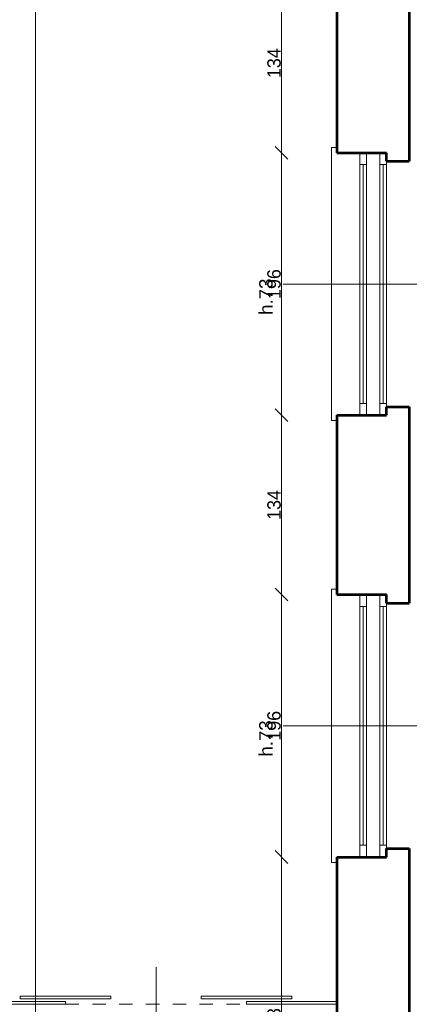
# Model space of a CAD drawing. Header units: inches. Extents: x -21887 to 84279, y -131485 to 67836.
# Tile 169 of 256: x 1314 to 4221, y 19050 to 26406. Entities that reach past the tile are written whole.
import ezdxf

# ---------------------------------------------------------------- set-up
doc = ezdxf.new("R2010")
doc.units = ezdxf.units.IN
doc.header["$MEASUREMENT"] = 0
doc.linetypes.add('Dashed copy', pattern=[200, 100, -100])
doc.layers.get('0').update_dxf_attribs({"lineweight": 13})
doc.layers.get('Defpoints').update_dxf_attribs({"lineweight": 13})
for name, color, linetype, lineweight in [('AI_MURY', 7, 'Continuous', 53), ('Dimensioning', 7, 'Continuous', 13), ('DRZWI', 7, 'Continuous', 13), ('PODCIAGI', 7, 'Continuous', 13)]:
    doc.layers.add(name, color=color, linetype=linetype, lineweight=lineweight)
doc.styles.add('GENERATED_STYLE_7', font='txt')
doc.styles.add('Style-Courier New', font='txt')
doc.dimstyles.new('Dimstyle_4', dxfattribs={"dimtxt": 100, "dimasz": 95, "dimexe": 0, "dimexo": 0, "dimgap": 0.09, "dimtad": 1, "dimdec": 0, "dimlfac": 0.1, "dimzin": 0, "dimdsep": 46, "dimlunit": 5, "dimtxsty": 'GENERATED_STYLE_7', "dimblk": 'ARROWHEAD_6', "dimcen": 0.09, "dimclrd": 161, "dimclre": 161, "dimclrt": 7, "dimadec": 0, "dimazin": 0, "dimtfac": 1, "dimtdec": 0, "dimtmove": 0, "dimatfit": 3, "dimfxl": 0, "dimtolj": 1, "dimtzin": 0, "dimarcsym": 0})

# ---------------------------------------------------------------- blocks, each defined once
blk = doc.blocks.new('ARROWHEAD_6')
at = {"color": 0, "linetype": 'Continuous'}
for p, q in [((0, 0), (-1, 0)), ((-0.5, -0.5), (0.5, 0.5))]:
    blk.add_line(p, q, dxfattribs=at)
blk = doc.blocks.new('*U207')
at = {"layer": 'Defpoints', "color": 0, "linetype": 'Continuous'}
for p in [(724.7, 55030.7), (1431.3, 55030.7), (853.3, -36559.3)]:
    blk.add_point(p, dxfattribs=at)
at = {"layer": 'Dimensioning', "color": 161, "linetype": 'Continuous', "lineweight": -2}
for p, q in [((1431.1, 55030.7), (1431.3, 55030.7)), ((1431.3, -36464.3), (1431.3, 54935.7)), ((1431.1, -36559.3), (1431.3, -36559.3))]:
    blk.add_line(p, q, dxfattribs=at)
at = {"layer": 'Dimensioning', "color": 161, "linetype": 'Continuous', "lineweight": -2, "xscale": 95, "yscale": 95, "zscale": 95}
for p, rotation in [((1431.3, 55030.7), 90), ((1431.3, -36559.3), 270)]:
    blk.add_blockref('ARROWHEAD_6', p, dxfattribs=dict(at, rotation=rotation))
at = {"layer": 'Dimensioning', "color": 7, "linetype": 'Continuous', "insert": (1375, 9235.7), "char_height": 100, "attachment_point": 5, "rotation": 90, "style": 'GENERATED_STYLE_7'}
blk.add_mtext('9159', dxfattribs=at)
blk = doc.blocks.new('*D1941')
at = {"layer": 'Defpoints'}
for p in [(724.7, 55030.7), (1431.3, 55030.7), (1431.3, 9235.7), (853.3, -36559.3)]:
    blk.add_point(p, dxfattribs=at)
at = {"layer": 'Dimensioning', "color": 161, "linetype": 'Continuous'}
blk.add_blockref('*U207', (0, 0), dxfattribs=at)
blk = doc.blocks.new('*U957')
at = {"layer": 'Defpoints', "color": 0, "linetype": 'Continuous'}
for p in [(3267.9, 20150.7), (3680.5, 20150.7), (3680.5, 17670.7)]:
    blk.add_point(p, dxfattribs=at)
at = {"layer": 'Dimensioning', "color": 161, "linetype": 'Continuous', "lineweight": -2}
for p, q in [((3268.1, 20150.7), (3267.9, 20150.7)), ((3267.9, 17765.7), (3267.9, 20055.7)), ((3268.1, 17670.7), (3267.9, 17670.7))]:
    blk.add_line(p, q, dxfattribs=at)
at = {"layer": 'Dimensioning', "color": 161, "linetype": 'Continuous', "lineweight": -2, "xscale": 95, "yscale": 95, "zscale": 95}
for p, rotation in [((3267.9, 20150.7), 90), ((3267.9, 17670.7), 270)]:
    blk.add_blockref('ARROWHEAD_6', p, dxfattribs=dict(at, rotation=rotation))
at = {"layer": 'Dimensioning', "color": 7, "linetype": 'Continuous', "insert": (3211.6, 18910.7), "char_height": 100, "attachment_point": 5, "rotation": 90, "style": 'GENERATED_STYLE_7'}
blk.add_mtext('248', dxfattribs=at)
blk = doc.blocks.new('*D3516')
at = {"layer": 'Defpoints'}
for p in [(3267.9, 20150.7), (3680.5, 20150.7), (3267.9, 18910.7), (3680.5, 17670.7)]:
    blk.add_point(p, dxfattribs=at)
at = {"layer": 'Dimensioning', "color": 161, "linetype": 'Continuous'}
blk.add_blockref('*U957', (0, 0), dxfattribs=at)
blk = doc.blocks.new('*U958')
at = {"layer": 'Defpoints', "color": 0, "linetype": 'Continuous'}
for p in [(3267.9, 22110.7), (3680.5, 22110.7), (3680.5, 20150.7)]:
    blk.add_point(p, dxfattribs=at)
at = {"layer": 'Dimensioning', "color": 161, "linetype": 'Continuous', "lineweight": -2}
for p, q in [((3268.1, 22110.7), (3267.9, 22110.7)), ((3267.9, 20245.7), (3267.9, 22015.7)), ((3268.1, 20150.7), (3267.9, 20150.7))]:
    blk.add_line(p, q, dxfattribs=at)
at = {"layer": 'Dimensioning', "color": 161, "linetype": 'Continuous', "lineweight": -2, "xscale": 95, "yscale": 95, "zscale": 95}
for p, rotation in [((3267.9, 22110.7), 90), ((3267.9, 20150.7), 270)]:
    blk.add_blockref('ARROWHEAD_6', p, dxfattribs=dict(at, rotation=rotation))
at = {"layer": 'Dimensioning', "color": 7, "linetype": 'Continuous', "insert": (3211.6, 21130.7), "char_height": 100, "attachment_point": 5, "rotation": 90, "style": 'GENERATED_STYLE_7'}
blk.add_mtext('196', dxfattribs=at)
blk = doc.blocks.new('*D3517')
at = {"layer": 'Defpoints'}
for p in [(3267.9, 22110.7), (3680.5, 22110.7), (3267.9, 21130.7), (3680.5, 20150.7)]:
    blk.add_point(p, dxfattribs=at)
at = {"layer": 'Dimensioning', "color": 161, "linetype": 'Continuous'}
blk.add_blockref('*U958', (0, 0), dxfattribs=at)
blk = doc.blocks.new('*U959')
at = {"layer": 'Defpoints', "color": 0, "linetype": 'Continuous'}
for p in [(3267.9, 23450.7), (3680.5, 23450.7), (3680.5, 22110.7)]:
    blk.add_point(p, dxfattribs=at)
at = {"layer": 'Dimensioning', "color": 161, "linetype": 'Continuous', "lineweight": -2}
for p, q in [((3268.1, 23450.7), (3267.9, 23450.7)), ((3267.9, 22205.7), (3267.9, 23355.7)), ((3268.1, 22110.7), (3267.9, 22110.7))]:
    blk.add_line(p, q, dxfattribs=at)
at = {"layer": 'Dimensioning', "color": 161, "linetype": 'Continuous', "lineweight": -2, "xscale": 95, "yscale": 95, "zscale": 95}
for p, rotation in [((3267.9, 23450.7), 90), ((3267.9, 22110.7), 270)]:
    blk.add_blockref('ARROWHEAD_6', p, dxfattribs=dict(at, rotation=rotation))
at = {"layer": 'Dimensioning', "color": 7, "linetype": 'Continuous', "insert": (3211.6, 22780.7), "char_height": 100, "attachment_point": 5, "rotation": 90, "style": 'GENERATED_STYLE_7'}
blk.add_mtext('134', dxfattribs=at)
blk = doc.blocks.new('*D3518')
at = {"layer": 'Defpoints'}
for p in [(3267.9, 23450.7), (3680.5, 23450.7), (3267.9, 22780.7), (3680.5, 22110.7)]:
    blk.add_point(p, dxfattribs=at)
at = {"layer": 'Dimensioning', "color": 161, "linetype": 'Continuous'}
blk.add_blockref('*U959', (0, 0), dxfattribs=at)
blk = doc.blocks.new('*U960')
at = {"layer": 'Defpoints', "color": 0, "linetype": 'Continuous'}
for p in [(3267.9, 25410.7), (3680.5, 25410.7), (3680.5, 23450.7)]:
    blk.add_point(p, dxfattribs=at)
at = {"layer": 'Dimensioning', "color": 161, "linetype": 'Continuous', "lineweight": -2}
for p, q in [((3268.1, 25410.7), (3267.9, 25410.7)), ((3267.9, 23545.7), (3267.9, 25315.7)), ((3268.1, 23450.7), (3267.9, 23450.7))]:
    blk.add_line(p, q, dxfattribs=at)
at = {"layer": 'Dimensioning', "color": 161, "linetype": 'Continuous', "lineweight": -2, "xscale": 95, "yscale": 95, "zscale": 95}
for p, rotation in [((3267.9, 25410.7), 90), ((3267.9, 23450.7), 270)]:
    blk.add_blockref('ARROWHEAD_6', p, dxfattribs=dict(at, rotation=rotation))
at = {"layer": 'Dimensioning', "color": 7, "linetype": 'Continuous', "insert": (3211.6, 24430.7), "char_height": 100, "attachment_point": 5, "rotation": 90, "style": 'GENERATED_STYLE_7'}
blk.add_mtext('196', dxfattribs=at)
blk = doc.blocks.new('*D3519')
at = {"layer": 'Defpoints'}
for p in [(3267.9, 25410.7), (3680.5, 25410.7), (3267.9, 24430.7), (3680.5, 23450.7)]:
    blk.add_point(p, dxfattribs=at)
at = {"layer": 'Dimensioning', "color": 161, "linetype": 'Continuous'}
blk.add_blockref('*U960', (0, 0), dxfattribs=at)
blk = doc.blocks.new('*U961')
at = {"layer": 'Defpoints', "color": 0, "linetype": 'Continuous'}
for p in [(3267.9, 26750.7), (3680.5, 26750.7), (3680.5, 25410.7)]:
    blk.add_point(p, dxfattribs=at)
at = {"layer": 'Dimensioning', "color": 161, "linetype": 'Continuous', "lineweight": -2}
for p, q in [((3268.1, 26750.7), (3267.9, 26750.7)), ((3267.9, 25505.7), (3267.9, 26655.7)), ((3268.1, 25410.7), (3267.9, 25410.7))]:
    blk.add_line(p, q, dxfattribs=at)
at = {"layer": 'Dimensioning', "color": 161, "linetype": 'Continuous', "lineweight": -2, "xscale": 95, "yscale": 95, "zscale": 95}
for p, rotation in [((3267.9, 26750.7), 90), ((3267.9, 25410.7), 270)]:
    blk.add_blockref('ARROWHEAD_6', p, dxfattribs=dict(at, rotation=rotation))
at = {"layer": 'Dimensioning', "color": 7, "linetype": 'Continuous', "insert": (3211.6, 26080.7), "char_height": 100, "attachment_point": 5, "rotation": 90, "style": 'GENERATED_STYLE_7'}
blk.add_mtext('134', dxfattribs=at)
blk = doc.blocks.new('*D3520')
at = {"layer": 'Defpoints'}
for p in [(3267.9, 26750.7), (3680.5, 26750.7), (3267.9, 26080.7), (3680.5, 25410.7)]:
    blk.add_point(p, dxfattribs=at)
at = {"layer": 'Dimensioning', "color": 161, "linetype": 'Continuous'}
blk.add_blockref('*U961', (0, 0), dxfattribs=at)

msp = doc.modelspace()

# ---------------------------------------------------------------- linework, layer by layer
at = {"layer": 'AI_MURY', "color": 7, "linetype": 'Continuous'}
for p, q in [((4220.5, 26813.2), (4220.5, 25348.2)), ((3680.5, 26750.7), (3680.5, 25410.7)), ((3680.5, 25410.7), (4050.5, 25410.7)), ((4050.5, 25348.2), (4050.5, 25410.7)), ((4050.5, 25348.2), (4220.5, 25348.2)), ((4050.5, 23513.2), (4220.5, 23513.2)), ((4050.5, 23450.7), (4050.5, 23513.2)), ((4220.5, 23513.2), (4220.5, 22048.2)), ((3680.5, 23450.7), (4050.5, 23450.7)), ((3680.5, 23450.7), (3680.5, 22110.7)), ((3680.5, 22110.7), (4050.5, 22110.7)), ((4050.5, 22048.2), (4050.5, 22110.7)), ((4050.5, 22048.2), (4220.5, 22048.2)), ((4050.5, 20213.2), (4220.5, 20213.2)), ((4050.5, 20150.7), (4050.5, 20213.2)), ((4220.5, 20213.2), (4220.5, 17608.2)), ((3680.5, 20150.7), (4050.5, 20150.7)), ((3680.5, 20150.7), (3680.5, 17670.7))]:
    msp.add_line(p, q, dxfattribs=at)
at = {"layer": 'DRZWI', "color": 251, "linetype": 'Continuous'}
for p, q in [((3640.5, 23410.7), (3640.5, 25450.7)), ((3680.5, 25450.7), (3640.5, 25450.7)), ((3680.5, 23410.7), (3640.5, 23410.7)), ((3640.5, 20110.7), (3640.5, 22150.7)), ((3680.5, 22150.7), (3640.5, 22150.7)), ((3680.5, 20110.7), (3640.5, 20110.7))]:
    msp.add_line(p, q, dxfattribs=at)
at = {"layer": 'DRZWI', "color": 220, "linetype": 'Continuous'}
for p, q in [((3850.5, 25323.2), (3850.5, 25410.7)), ((3900.5, 25323.2), (3900.5, 25410.7)), ((4000.5, 25323.2), (4000.5, 25410.7)), ((3850.5, 25323.2), (3900.5, 25323.2)), ((3850.5, 23538.2), (3850.5, 25323.2)), ((3875.5, 23538.2), (3875.5, 25323.2)), ((3900.5, 23538.2), (3900.5, 25323.2)), ((4000.5, 25323.2), (4050.5, 25323.2)), ((4000.5, 23538.2), (4000.5, 25323.2)), ((4025.5, 23538.2), (4025.5, 25323.2)), ((4050.5, 25323.2), (4050.5, 25348.2)), ((4050.5, 23538.2), (4050.5, 25323.2)), ((5130.9, 24430.7), (3280.1, 24430.7)), ((3850.5, 23538.2), (3850.5, 23450.7)), ((3850.5, 23538.2), (3900.5, 23538.2)), ((3900.5, 23538.2), (3900.5, 23450.7)), ((4000.5, 23538.2), (4000.5, 23450.7)), ((4000.5, 23538.2), (4050.5, 23538.2)), ((4050.5, 23538.2), (4050.5, 23513.2)), ((3850.5, 22023.2), (3850.5, 22110.7)), ((3900.5, 22023.2), (3900.5, 22110.7)), ((4000.5, 22023.2), (4000.5, 22110.7)), ((3850.5, 22023.2), (3900.5, 22023.2)), ((3850.5, 20238.2), (3850.5, 22023.2)), ((3875.5, 20238.2), (3875.5, 22023.2)), ((3900.5, 20238.2), (3900.5, 22023.2)), ((4000.5, 22023.2), (4050.5, 22023.2)), ((4000.5, 20238.2), (4000.5, 22023.2)), ((4025.5, 20238.2), (4025.5, 22023.2)), ((4050.5, 22023.2), (4050.5, 22048.2)), ((4050.5, 20238.2), (4050.5, 22023.2)), ((5130.9, 21130.7), (3280.1, 21130.7)), ((3850.5, 20238.2), (3850.5, 20150.7)), ((3850.5, 20238.2), (3900.5, 20238.2)), ((3900.5, 20238.2), (3900.5, 20150.7)), ((4000.5, 20238.2), (4000.5, 20150.7)), ((4000.5, 20238.2), (4050.5, 20238.2)), ((4050.5, 20238.2), (4050.5, 20213.2))]:
    msp.add_line(p, q, dxfattribs=at)
at = {"layer": 'DRZWI', "color": 5, "linetype": 'Continuous'}
for p, q in [((980.5, 19070.7), (1655.5, 19070.7)), ((980.5, 19050.7), (1655.5, 19050.7)), ((1318, 19110.7), (1318, 19090.7)), ((1655.5, 19050.7), (1655.5, 19070.7)), ((3343, 19110.7), (3343, 19090.7))]:
    msp.add_line(p, q, dxfattribs=at)
at = {"layer": 'PODCIAGI', "color": 5, "linetype": 'Continuous'}
for p, q in [((2330.5, 18429), (2330.5, 19329)), ((1993, 19110.7), (1318, 19110.7)), ((1993, 19090.7), (1318, 19090.7)), ((1993, 19110.7), (1993, 19090.7)), ((2668, 19110.7), (2668, 19090.7)), ((3343, 19110.7), (2668, 19110.7)), ((3343, 19090.7), (2668, 19090.7)), ((3005.5, 19070.7), (3680.5, 19070.7)), ((3005.5, 19050.7), (3005.5, 19070.7)), ((3005.5, 19050.7), (3680.5, 19050.7))]:
    msp.add_line(p, q, dxfattribs=at)
at = {"layer": 'PODCIAGI', "color": 5, "linetype": 'Dashed copy'}
msp.add_line((1655.5, 19050.7), (3005.5, 19050.7), dxfattribs=at)

# ---------------------------------------------------------------- texts
at = {"layer": 'DRZWI', "color": 220, "char_height": 100, "width": 460.863, "attachment_point": 1, "rotation": 90, "style": 'GENERATED_STYLE_7'}
for insert in [(3100.5, 24200.3), (3100.5, 20900.3)]:
    msp.add_mtext('\\fArial|b0|i0|c238|p39;h.73', dxfattribs=dict(at, insert=insert))

# ---------------------------------------------------------------- dimensions: what is measured, and where the dimension line sits
at = {"layer": 'Dimensioning', "color": 161, "linetype": 'Continuous'}
for base, p1, p2, picture, middle in [((1431.3, 55030.7), (853.3, -36559.3), (724.7, 55030.7), '*D1941', (1431.3, 9235.7)), ((3267.9, 26750.7), (3680.5, 25410.7), (3680.5, 26750.7), '*D3520', (3267.9, 26080.7)), ((3267.9, 25410.7), (3680.5, 23450.7), (3680.5, 25410.7), '*D3519', (3267.9, 24430.7)), ((3267.9, 23450.7), (3680.5, 22110.7), (3680.5, 23450.7), '*D3518', (3267.9, 22780.7)), ((3267.9, 22110.7), (3680.5, 20150.7), (3680.5, 22110.7), '*D3517', (3267.9, 21130.7)), ((3267.9, 20150.7), (3680.5, 17670.7), (3680.5, 20150.7), '*D3516', (3267.9, 18910.7))]:
    dim = msp.add_linear_dim(base=base, p1=p1, p2=p2, angle=90, dimstyle='Dimstyle_4', override={"dimtxsty": 'Style-Courier New', "dimclrd": 0, "dimclre": 161, "dimlwe": 0}, dxfattribs=at)
    dim.commit()
    dim.dimension.update_dxf_attribs({"geometry": picture, "text_midpoint": middle, "dimtype": 128})

doc.saveas('drawing.dxf')
